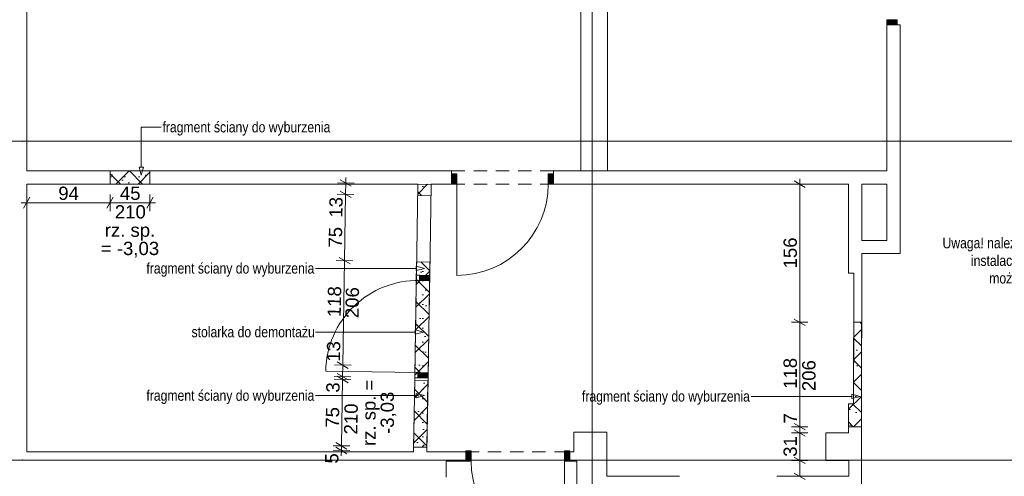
# Paper-space layout 'A-17 ROZBIÓRKI - PIĘTRO -1' of a CAD drawing. Header units: millimetres. Extents: x 0 to 594, y 0 to 350.
# Tile 1 of 7: x 56 to 167, y 74 to 126. Entities that reach past the tile are written whole.
import ezdxf
from ezdxf.xclip import XClip

# ---------------------------------------------------------------- set-up
doc = ezdxf.new("R2010")
doc.units = ezdxf.units.MM
doc.header["$MEASUREMENT"] = 0
doc.header["$XCLIPFRAME"] = 0
for name, pattern in [('ACAD_ISO03W100', [300, 120, -180]), ('DASHDOTX2', [1000, 500, -250, 0, -250]), ('Przer. długie kreski', [2.5, 1.5, -1])]:
    doc.linetypes.add(name, pattern=pattern)
for name, color, linetype, lineweight, true_color in [('A_opis_Nr_pióra__10', 7, 'Continuous', 13, 0x4b4b4b), ('A_opis_Nr_pióra__255', 7, 'Continuous', 15, 0x242424), ('A_opis_Nr_pióra__8', 7, 'Continuous', 13, 0x4c4c4c), ('A_osie_Nr_pióra__16', 7, 'Continuous', 5, 0x0f0f0f), ('A_rozbiórki_Nr_pióra__10', 7, 'Continuous', 13, 0x4b4b4b), ('A_ściany_Nr_pióra__10', 7, 'Continuous', 13, 0x4b4b4b), ('Okna Archicada_Nr_pióra__19', 7, 'Continuous', 5, 0x191919)]:
    doc.layers.add(name, color=color, linetype=linetype, lineweight=lineweight, true_color=true_color)
for name, color, linetype in [('A_podrys', 7, 'Continuous'), ('A_rozbiórki', 7, 'Continuous'), ('Drzwi Archicad', 7, 'Continuous')]:
    doc.layers.add(name, color=color, linetype=linetype)
for name, color, linetype, lineweight in [('A_wymiary_Nr_pióra__1', 7, 'Continuous', 20), ('A_wymiary_Nr_pióra__2', 8, 'Continuous', 13), ('A_ściany_Nr_pióra__1', 7, 'Continuous', 20), ('Drzwi Archicad_Nr_pióra__1', 7, 'Continuous', 20)]:
    doc.layers.add(name, color=color, linetype=linetype, lineweight=lineweight)
doc.styles.add('STYL_AUTOMATYCZNY_2', font='ARIALN.TTF')
doc.styles.add('STYL_AUTOMATYCZNY_4', font='arial.ttf')
pattern_1 = [(45, (-1588.841325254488, -369.1745078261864), (-1.257235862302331, 1.257235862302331), []), (135, (-1588.841325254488, -369.1745078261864), (1.257235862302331, 1.257235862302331), []), (90, (-1590.09856111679, -367.917271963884), (-1.600200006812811, 0), [0, -1.066800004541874, 0, -1.600200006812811]), (155, (-1588.841325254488, -366.6600361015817), (0.6762737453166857, 1.450273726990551), [0, -0.7823200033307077, 0, -1.351280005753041])]

# ---------------------------------------------------------------- blocks, each defined once
blk = doc.blocks.new('Rysunek_1_1', base_point=(-1588.841325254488, -369.1745078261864))
at = {"layer": 'A_rozbiórki', "linetype": 'Continuous', "lineweight": 0, "true_color": 0x4b4b4b}
h = blk.add_hatch(dxfattribs=at)
h.set_pattern_fill('facing_tile_0001', color=251, style=0, pattern_type=2)
h.set_pattern_definition(pattern_1)
h.paths.add_polyline_path([(66.03787403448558, 107.0603262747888), (70.53787403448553, 107.0603262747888), (70.53787403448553, 108.5603262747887), (66.03787403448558, 108.5603262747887)])
h = blk.add_hatch(dxfattribs=at)
h.set_pattern_fill('facing_tile_0001', color=251, style=0, pattern_type=2)
h.set_pattern_definition(pattern_1)
h.paths.add_polyline_path([(102.2803862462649, 107.0363193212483), (100.7805917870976, 107.0611503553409), (100.7594031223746, 105.7813550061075), (102.2591975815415, 105.756523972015)])
h = blk.add_hatch(dxfattribs=at)
h.set_pattern_fill('facing_tile_0001', color=251, style=0, pattern_type=2)
h.set_pattern_definition(pattern_1)
h.paths.add_polyline_path([(102.1351083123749, 98.26153211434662), (100.6353138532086, 98.28636314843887), (100.4183876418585, 85.18401998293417), (101.9181821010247, 85.159188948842)])
h = blk.add_hatch(dxfattribs=at)
h.set_pattern_fill('facing_tile_0001', color=251, style=0, pattern_type=2)
h.set_pattern_definition(pattern_1)
h.paths.add_polyline_path([(149.9278563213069, 82.26175910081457), (149.3778563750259, 82.26175910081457), (149.3778563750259, 79.66221268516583), (150.8278564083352, 79.66221268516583), (150.8571498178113, 91.4602839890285), (149.9571452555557, 91.4602839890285)])
h = blk.add_hatch(dxfattribs=at)
h.set_pattern_fill('facing_tile_0001', color=251, style=0, pattern_type=2)
h.set_pattern_definition(pattern_1)
h.paths.add_polyline_path([(101.9129579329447, 84.84364919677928), (100.4131634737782, 84.86848023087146), (100.2890083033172, 77.36950793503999), (101.7888027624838, 77.34467690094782)])
at = {"layer": 'Drzwi Archicad', "linetype": 'Continuous', "lineweight": 0, "true_color": 0xfdfdfd}
for points in [[(154.8556964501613, 125.0403262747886), (154.8556964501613, 125.6403262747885), (153.7056964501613, 125.6403262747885), (153.7056964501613, 125.0403262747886)], [(104.580783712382, 107.0603262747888), (105.1807837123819, 107.0603262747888), (105.1807837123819, 108.2103262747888), (104.580783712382, 108.2103262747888)], [(116.0807837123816, 108.2103262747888), (115.4807837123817, 108.2103262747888), (115.4807837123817, 107.0603262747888), (116.0807837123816, 107.0603262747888)], [(102.1102772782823, 96.76173765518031), (100.9604348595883, 96.78077478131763), (100.9505024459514, 96.1808569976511), (102.1003448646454, 96.16181987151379)], [(100.7683396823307, 85.17822607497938), (101.9181821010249, 85.15918894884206), (101.9281145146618, 85.75910673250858), (100.7782720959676, 85.7781438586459)], [(106.1807837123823, 76.92955886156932), (106.1807837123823, 75.77955886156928), (106.7807837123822, 75.77955886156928), (106.7807837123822, 76.92955886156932)], [(117.9307837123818, 75.77955886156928), (117.9307837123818, 76.92955886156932), (117.3307837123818, 76.92955886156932), (117.3307837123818, 75.77955886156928)]]:
    blk.add_hatch(color=7, dxfattribs=at).paths.add_polyline_path(points)
at = {"layer": 'A_opis_Nr_pióra__255', "color": 250, "linetype": 'Continuous', "lineweight": 15, "true_color": 0x242424}
for p, q in [((69.55861691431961, 108.9939448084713), (69.55861691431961, 113.4914551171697)), ((69.55861691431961, 113.4914551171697), (71.79923444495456, 113.4914551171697)), ((69.3086140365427, 108.9939448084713), (69.80861606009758, 108.9939448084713)), ((69.55861691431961, 108.060930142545), (69.3086140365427, 108.9939448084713)), ((69.55861691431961, 108.060930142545), (69.80861606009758, 108.9939448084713)), ((100.5854672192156, 97.29481105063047), (100.5854672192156, 97.7948093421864)), ((101.518478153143, 97.54481019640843), (100.5854672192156, 97.7948093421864)), ((91.47618025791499, 97.54481019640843), (89.23556272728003, 97.54481019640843)), ((100.5854672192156, 97.54481019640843), (91.47618025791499, 97.54481019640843)), ((101.518478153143, 97.54481019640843), (100.5854672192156, 97.29481105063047)), ((91.47618025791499, 90.36194004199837), (89.23556272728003, 90.36194004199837)), ((100.4579858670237, 90.36194004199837), (91.47618025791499, 90.36194004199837)), ((100.4579858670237, 90.11194089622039), (100.4579858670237, 90.61193918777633)), ((101.3910005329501, 90.36194004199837), (100.4579858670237, 90.61193918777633)), ((101.3910005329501, 90.36194004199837), (100.4579858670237, 90.11194089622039)), ((100.5854672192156, 82.92542831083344), (100.5854672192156, 83.42542660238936)), ((101.518478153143, 83.17542745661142), (100.5854672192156, 83.42542660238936)), ((91.47618025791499, 83.17542745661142), (89.23556272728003, 83.17542745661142)), ((100.5854672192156, 83.17542745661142), (91.47618025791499, 83.17542745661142)), ((101.518478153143, 83.17542745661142), (100.5854672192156, 82.92542831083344)), ((140.6326373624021, 83.0877516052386), (138.3920198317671, 83.0877516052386)), ((149.7419205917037, 83.0877516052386), (140.6326373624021, 83.0877516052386)), ((149.7419205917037, 82.83775245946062), (149.7419205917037, 83.33775075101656)), ((150.67493525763, 83.0877516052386), (149.7419205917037, 83.33775075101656)), ((150.67493525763, 83.0877516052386), (149.7419205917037, 82.83775245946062))]:
    blk.add_line(p, q, dxfattribs=at)
at = {"layer": 'A_osie_Nr_pióra__16', "color": 250, "linetype": 'DASHDOTX2', "lineweight": 5, "true_color": 0x0f0f0f}
for p, q in [((120.4557828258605, 141.7203451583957), (120.4557828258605, 9.900327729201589)), ((56.15111788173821, 111.9003262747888), (35.90003558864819, 111.9003248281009)), ((280.3500058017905, 111.900329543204), (56.15111489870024, 111.900329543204)), ((56.15111489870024, 111.900329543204), (56.15111788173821, 111.9003262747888)), ((56.15111788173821, 75.90032627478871), (35.90003558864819, 75.90032468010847)), ((56.1511162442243, 75.90032375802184), (56.15111788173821, 75.90032627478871)), ((280.3500077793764, 75.90032375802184), (56.1511162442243, 75.90032375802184))]:
    blk.add_line(p, q, dxfattribs=at)
for p in [(56.15111788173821, 111.9003262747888), (56.15111788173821, 75.90032627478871)]:
    blk.add_point(p, dxfattribs=at)
at = {"layer": 'A_rozbiórki_Nr_pióra__10', "color": 251, "linetype": 'ACAD_ISO03W100', "lineweight": 13, "true_color": 0x4b4b4b, "flags": 128}
for points in [[(66.03787403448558, 107.0603262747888), (70.53787403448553, 107.0603262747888), (70.53787403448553, 108.5603262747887), (66.03787403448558, 108.5603262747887)], [(102.2803862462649, 107.0363193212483), (100.7805917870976, 107.0611503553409), (100.7594031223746, 105.7813550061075), (102.2591975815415, 105.756523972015)], [(102.1351083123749, 98.26153211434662), (101.9181821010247, 85.159188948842), (100.4183876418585, 85.18401998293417), (100.6353138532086, 98.28636314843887)], [(149.9278563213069, 82.26175910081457), (149.3778563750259, 82.26175910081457), (149.3778563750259, 79.66221268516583), (150.8278564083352, 79.66221268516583), (150.8571498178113, 91.4602839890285), (149.9571452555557, 91.4602839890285)], [(101.9129579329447, 84.84364919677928), (100.4131634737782, 84.86848023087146), (100.2890083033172, 77.36950793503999), (101.7888027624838, 77.34467690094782)]]:
    blk.add_lwpolyline(points, close=True, dxfattribs=at)
at = {"layer": 'A_wymiary_Nr_pióra__1', "color": 7, "linetype": 'Continuous', "lineweight": 20}
for p, q in [((93.25852697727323, 106.8239702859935), (92.02064158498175, 107.5662499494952)), ((144.4873668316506, 106.6994819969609), (143.2373673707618, 107.4211684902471)), ((56.99162919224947, 105.58701789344), (56.26993896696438, 104.3370147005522)), ((66.39871847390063, 105.58701789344), (65.6770319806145, 104.3370147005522)), ((70.1770315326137, 104.3370147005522), (70.89871802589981, 105.58701789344)), ((91.99946995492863, 106.2872789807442), (93.23735161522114, 105.5449993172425)), ((91.87537725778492, 98.79228682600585), (93.1132626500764, 98.05000716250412)), ((143.2373673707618, 91.82112924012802), (144.4873668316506, 91.09943901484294)), ((91.68004070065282, 86.99390428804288), (92.91792236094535, 86.25162462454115)), ((91.65845108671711, 85.68994385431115), (92.8963364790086, 84.94766419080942)), ((92.89111168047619, 84.6321236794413), (91.65323002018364, 85.374407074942)), ((143.2373673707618, 80.02305645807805), (144.4873668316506, 79.30136996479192)), ((143.2373673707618, 79.3211682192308), (144.4873668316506, 78.59948172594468)), ((91.52907387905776, 77.87543287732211), (92.76695553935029, 77.13315321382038)), ((91.52054626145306, 77.36031625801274), (92.75842792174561, 76.61803286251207)), ((143.2373673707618, 76.22116836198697), (144.4873668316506, 75.49948186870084)), ((143.2373673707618, 74.42116928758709), (144.4873668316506, 73.69948279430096))]:
    blk.add_line(p, q, dxfattribs=at)
at = {"layer": 'A_wymiary_Nr_pióra__2', "color": 8, "linetype": 'Continuous', "lineweight": 13}
for p, q in [((92.63958614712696, 107.1951101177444), (92.64970359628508, 107.8062771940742)), ((93.57695605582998, 107.1795924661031), (91.702212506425, 107.2106315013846)), ((92.61841078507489, 105.9161391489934), (92.63958614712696, 107.1951101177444)), ((144.799865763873, 107.060325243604), (142.9248647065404, 107.060325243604)), ((143.8623652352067, 107.060325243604), (143.8623652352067, 107.6715744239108)), ((143.8623652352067, 91.46028226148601), (143.8623652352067, 107.060325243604)), ((56.63078221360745, 104.0245157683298), (56.63078221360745, 105.8995168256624)), ((66.03787522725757, 104.0245157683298), (66.03787522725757, 105.8995168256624)), ((70.53787477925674, 104.0245157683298), (70.53787477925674, 105.8995168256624)), ((93.5557806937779, 105.9006214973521), (91.68103714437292, 105.9316605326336)), ((92.49432181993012, 98.42114699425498), (92.61841078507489, 105.9161391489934)), ((56.01953303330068, 104.9620162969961), (56.63078221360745, 104.9620162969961)), ((56.63078221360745, 104.9620162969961), (66.03787522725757, 104.9620162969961)), ((66.03787522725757, 104.9620162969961), (70.53787477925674, 104.9620162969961)), ((70.53787477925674, 104.9620162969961), (71.14912395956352, 104.9620162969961)), ((93.43169172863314, 98.40562934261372), (91.55694817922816, 98.43666837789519)), ((92.29898153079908, 86.62276445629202), (92.49432181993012, 98.42114699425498)), ((144.799865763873, 91.46028226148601), (142.9248647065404, 91.46028226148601)), ((143.8623652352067, 79.66221321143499), (143.8623652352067, 91.46028226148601)), ((93.23635517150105, 86.60724680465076), (91.36161162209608, 86.63828583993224)), ((92.27739564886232, 85.3188040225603), (92.29898153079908, 86.62276445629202)), ((93.20954075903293, 84.98774585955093), (91.33479720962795, 85.0187848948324)), ((93.21476555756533, 85.30328637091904), (91.34002200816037, 85.3343254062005)), ((92.14801470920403, 77.50429304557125), (92.27217085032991, 85.00326351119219)), ((92.27217085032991, 85.00326351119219), (92.27739564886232, 85.3188040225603)), ((144.799865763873, 79.66221321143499), (142.9248647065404, 79.66221321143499)), ((144.799865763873, 78.96032497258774), (142.9248647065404, 78.96032497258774)), ((143.8623652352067, 78.96032497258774), (143.8623652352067, 79.66221321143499)), ((143.8623652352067, 75.86032511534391), (143.8623652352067, 78.96032497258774)), ((93.07685700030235, 76.97365504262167), (91.20211345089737, 77.00469407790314)), ((93.08538461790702, 77.48877166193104), (91.210644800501, 77.5198106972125)), ((92.12936591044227, 76.37800934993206), (92.13948709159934, 76.98917642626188)), ((92.13948709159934, 76.98917642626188), (92.14801470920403, 77.50429304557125)), ((144.799865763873, 75.86032511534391), (142.9248647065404, 75.86032511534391)), ((143.8623652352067, 74.06032604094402), (143.8623652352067, 75.86032511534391))]:
    blk.add_line(p, q, dxfattribs=at)
at = {"layer": 'A_ściany_Nr_pióra__1', "color": 7, "linetype": 'Continuous', "lineweight": 20}
for p, q in [((153.7056953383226, 125.0403274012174), (153.7056953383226, 124.5703269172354)), ((153.7056953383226, 125.0403274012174), (154.8556958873, 125.0403274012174)), ((154.8556958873, 125.0403274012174), (155.2056976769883, 125.0403274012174)), ((155.2056976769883, 125.0403274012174), (155.2056976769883, 124.6703258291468)), ((104.5807848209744, 108.5603275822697), (104.2107832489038, 108.5603275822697)), ((104.5807848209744, 108.2103257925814), (104.5807848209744, 108.5603275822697)), ((104.5807848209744, 107.060325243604), (104.5807848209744, 108.2103257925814)), ((116.0807828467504, 108.5603275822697), (116.4507844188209, 108.5603275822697)), ((116.0807828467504, 108.2103257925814), (116.0807828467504, 108.5603275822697)), ((116.0807828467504, 107.060325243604), (116.0807828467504, 108.2103257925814)), ((104.5807848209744, 107.060325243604), (104.1107843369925, 107.060325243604)), ((116.0807828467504, 107.060325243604), (116.5507833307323, 107.060325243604)), ((100.610482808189, 96.78656877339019), (100.6166070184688, 97.15651809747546)), ((100.9604360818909, 96.78077297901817), (100.610482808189, 96.78656877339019)), ((102.1102761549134, 96.76173605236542), (100.9604360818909, 96.78077297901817)), ((102.1102761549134, 96.76173605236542), (102.1180573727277, 97.23167309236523)), ((100.4183893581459, 85.1840191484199), (100.4122614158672, 84.81406982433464)), ((100.7683388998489, 85.17822708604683), (100.4183893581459, 85.1840191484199)), ((101.9181827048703, 85.15919015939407), (100.7683388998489, 85.17822708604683)), ((101.9181827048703, 85.15919015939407), (101.910401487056, 84.68925311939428)), ((106.1807823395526, 76.82955883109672), (105.8107844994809, 76.82955883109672)), ((106.1807823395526, 75.77955719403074), (106.1807823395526, 76.82955883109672)), ((117.9307832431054, 76.82955883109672), (118.300784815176, 76.82955883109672)), ((117.9307832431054, 75.77955719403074), (117.9307832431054, 76.82955883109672)), ((106.1807823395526, 75.77955719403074), (105.7107818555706, 75.77955719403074)), ((117.9307832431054, 75.77955719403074), (118.4007837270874, 75.77955719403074))]:
    blk.add_line(p, q, dxfattribs=at)
at = {"layer": 'A_ściany_Nr_pióra__1', "color": 7, "linetype": 'Continuous', "lineweight": 20, "flags": 128}
for points in [[(119.1557837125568, 163.4503262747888), (119.1557837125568, 108.5603262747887)], [(122.1557837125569, 108.5603262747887), (122.1557837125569, 163.4503262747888)], [(56.63078371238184, 108.5603262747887), (56.63078371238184, 149.5503265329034)], [(153.7056964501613, 125.0403258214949), (153.7056964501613, 108.5603262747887)], [(155.2056964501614, 99.21032627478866), (155.2056964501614, 125.0403266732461)], [(66.03787422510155, 108.5603262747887), (56.63078371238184, 108.5603262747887)], [(104.5807843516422, 108.5603262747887), (70.53787338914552, 108.5603262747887)], [(151.7807837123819, 108.5603262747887), (116.0807841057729, 108.5603262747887)], [(119.1557837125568, 108.5603262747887), (122.1557837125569, 108.5603262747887)], [(153.7056964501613, 108.5603262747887), (151.7807837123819, 108.5603262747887)], [(56.63078371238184, 76.82955886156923), (56.63078371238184, 107.0603262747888)], [(56.63078371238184, 107.0603262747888), (66.03787422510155, 107.0603262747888)], [(70.53787338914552, 107.0603262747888), (100.7805781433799, 107.0603262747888)], [(100.7805781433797, 107.0603262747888), (100.6104828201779, 96.78656875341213)], [(102.1102772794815, 96.76173772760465), (102.280783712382, 107.0603262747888)], [(102.280783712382, 107.0603262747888), (104.5807843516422, 107.0603262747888)], [(116.0807841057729, 107.0603262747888), (149.3748216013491, 107.0603262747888)], [(149.3748216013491, 107.0603262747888), (149.3748216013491, 97.01271432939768)], [(150.8748216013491, 100.7103262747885), (150.8748216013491, 107.0603262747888)], [(150.8748216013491, 107.0603262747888), (151.7807837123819, 107.0603262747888)], [(151.7807837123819, 107.0603262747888), (153.7056964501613, 107.0603262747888)], [(153.7056964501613, 107.0603262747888), (153.7056964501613, 100.7103262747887)], [(153.7056964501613, 100.7103262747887), (150.8748216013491, 100.7103262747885)], [(150.8748216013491, 97.01032627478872), (150.8748216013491, 99.2103262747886)], [(150.8748216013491, 99.2103262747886), (155.2056964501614, 99.21032627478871)], [(149.3748216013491, 97.01271432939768), (149.9748216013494, 97.01175910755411)], [(149.9748216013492, 97.01175910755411), (149.9278564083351, 82.26175910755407)], [(150.8278564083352, 82.26032627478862), (150.8748216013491, 97.01032627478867)], [(100.4183876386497, 85.1840197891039), (100.2800687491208, 76.82955886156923)], [(101.7802743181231, 76.82955886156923), (101.9181820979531, 85.15918876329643)], [(149.9278564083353, 82.26175910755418), (149.377856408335, 82.26263472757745)], [(149.377856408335, 82.26263472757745), (149.377856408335, 78.96032627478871)], [(150.8278564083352, 78.96032627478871), (150.8278564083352, 82.26032627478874)], [(122.080783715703, 79.06032627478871), (118.3807837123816, 79.06032627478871)], [(118.3807837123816, 79.06032627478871), (118.3807837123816, 76.82955886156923)], [(122.080783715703, 74.06032624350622), (122.080783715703, 79.06032627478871)], [(149.377856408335, 78.96032627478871), (146.7978564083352, 78.96032627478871)], [(146.7978564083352, 78.96032627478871), (146.7978564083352, 75.86032627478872)], [(150.8278564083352, 75.86032627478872), (150.8278564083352, 78.96032627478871)], [(100.2800687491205, 76.82955886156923), (56.63078371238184, 76.82955886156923)], [(103.9807837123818, 76.82955886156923), (101.7802743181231, 76.82955886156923)], [(106.1807836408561, 76.82955886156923), (103.9807837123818, 76.82955886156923)], [(118.3807837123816, 76.82955886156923), (117.9307837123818, 76.82955886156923)], [(103.9807837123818, 75.77955886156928), (106.1807836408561, 75.77955886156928)], [(103.9807837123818, 73.97955886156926), (103.9807837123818, 75.77955886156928)], [(117.9307837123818, 75.77955886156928), (118.3807837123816, 75.77955886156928)], [(118.3807837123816, 75.7795589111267), (118.7307836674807, 75.7795589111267)], [(118.7307836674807, 75.7795589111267), (118.7307836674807, 72.77615750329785)], [(146.7978564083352, 75.86032627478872), (149.3978564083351, 75.86032627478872)], [(149.3978564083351, 75.86032627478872), (149.3978564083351, 74.06032627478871)], [(150.8278564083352, 71.5603262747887), (150.8278564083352, 75.86032627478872)], [(125.1705770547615, 74.06032624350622), (122.080783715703, 74.06032624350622)], [(130.2807835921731, 74.06032627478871), (125.1705770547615, 74.06032627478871)], [(149.3978564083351, 74.06032627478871), (141.2807838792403, 74.06032627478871)]]:
    blk.add_lwpolyline(points, dxfattribs=at)
at = {"layer": 'A_ściany_Nr_pióra__10', "color": 251, "linetype": 'Przer. długie kreski', "lineweight": 13, "true_color": 0x4b4b4b}
for p, q in [((116.0807828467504, 108.5603275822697), (104.5807848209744, 108.5603275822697)), ((116.0807828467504, 107.060325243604), (104.5807848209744, 107.060325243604)), ((100.4183893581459, 85.1840191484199), (100.610482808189, 96.78656877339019)), ((101.9181827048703, 85.15919015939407), (102.1102761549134, 96.76173605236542)), ((106.1807823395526, 76.82955883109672), (117.9307832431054, 76.82955883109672))]:
    blk.add_line(p, q, dxfattribs=at)
at = {"layer": 'Drzwi Archicad_Nr_pióra__1', "color": 7, "linetype": 'Continuous', "lineweight": 20}
for p, q in [((154.8556958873, 125.6403246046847), (153.7056953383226, 125.6403246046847)), ((153.7056953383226, 125.6403246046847), (153.7056953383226, 125.0403274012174)), ((154.8556958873, 125.0403274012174), (154.8556958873, 125.6403246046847)), ((153.7056953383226, 125.0403274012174), (154.8556958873, 125.0403274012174)), ((153.7056953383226, 125.0403274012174), (154.8556958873, 125.0403274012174)), ((153.7056953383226, 125.0403274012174), (154.8556958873, 125.0403274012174)), ((153.7056953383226, 125.0403274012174), (153.7056953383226, 124.5703269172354)), ((153.7056953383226, 125.0403274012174), (153.7056953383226, 124.5703269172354)), ((154.8556958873, 125.0403274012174), (155.2056976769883, 125.0403274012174)), ((154.8556958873, 125.0403274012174), (155.2056976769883, 125.0403274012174)), ((155.2056976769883, 125.0403274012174), (155.2056976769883, 124.6703258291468)), ((155.2056976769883, 125.0403274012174), (155.2056976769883, 124.6703258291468)), ((104.5807848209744, 108.5603275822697), (104.2107832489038, 108.5603275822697)), ((104.5807848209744, 108.5603275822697), (104.2107832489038, 108.5603275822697)), ((104.5807848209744, 108.2103257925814), (104.5807848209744, 108.5603275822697)), ((104.5807848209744, 108.2103257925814), (104.5807848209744, 108.5603275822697)), ((105.1807820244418, 108.2103257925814), (104.5807848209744, 108.2103257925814)), ((104.5807848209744, 108.2103257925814), (104.5807848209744, 107.060325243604)), ((104.5807848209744, 107.060325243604), (104.5807848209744, 108.2103257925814)), ((104.5807848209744, 107.060325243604), (104.5807848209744, 108.2103257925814)), ((105.1807820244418, 107.060325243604), (105.1807820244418, 108.2103257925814)), ((116.0807828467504, 108.2103257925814), (115.4807819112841, 108.2103257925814)), ((115.4807819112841, 108.2103257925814), (115.4807819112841, 107.060325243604)), ((116.0807828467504, 108.2103257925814), (116.0807828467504, 108.5603275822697)), ((116.0807828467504, 108.2103257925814), (116.0807828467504, 108.5603275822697)), ((116.0807828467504, 108.5603275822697), (116.4507844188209, 108.5603275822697)), ((116.0807828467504, 108.5603275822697), (116.4507844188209, 108.5603275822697)), ((116.0807828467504, 107.060325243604), (116.0807828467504, 108.2103257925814)), ((116.0807828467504, 107.060325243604), (116.0807828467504, 108.2103257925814)), ((116.0807828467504, 107.060325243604), (116.0807828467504, 108.2103257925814)), ((104.5807848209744, 107.060325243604), (104.1107843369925, 107.060325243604)), ((104.5807848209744, 107.060325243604), (104.1107843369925, 107.060325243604)), ((104.5807848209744, 107.060325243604), (105.1807820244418, 107.060325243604)), ((105.1807820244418, 107.060325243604), (105.1807820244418, 96.76032535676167)), ((115.4807819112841, 107.060325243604), (116.0807828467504, 107.060325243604)), ((116.0807828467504, 107.060325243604), (116.5507833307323, 107.060325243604)), ((116.0807828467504, 107.060325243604), (116.5507833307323, 107.060325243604)), ((100.610482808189, 96.78656877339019), (100.6166070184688, 97.15651809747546)), ((100.610482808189, 96.78656877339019), (100.6166070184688, 97.15651809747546)), ((100.9604360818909, 96.78077297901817), (100.610482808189, 96.78656877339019)), ((100.9604360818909, 96.78077297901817), (100.610482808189, 96.78656877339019)), ((100.9505015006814, 96.18085787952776), (100.9604360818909, 96.78077297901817)), ((100.9604360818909, 96.78077297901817), (102.1102761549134, 96.76173605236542)), ((102.1102761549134, 96.76173605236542), (100.9604360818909, 96.78077297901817)), ((102.1102761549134, 96.76173605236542), (100.9604360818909, 96.78077297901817)), ((102.1102761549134, 96.76173605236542), (102.1003453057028, 96.16182095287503)), ((102.1102761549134, 96.76173605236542), (102.1180573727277, 97.23167309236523)), ((102.1102761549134, 96.76173605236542), (102.1180573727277, 97.23167309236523)), ((102.1003453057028, 96.16182095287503), (100.9505015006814, 96.18085787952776)), ((100.7782734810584, 85.7781421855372), (90.37555778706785, 85.9503739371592)), ((100.7683388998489, 85.17822708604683), (100.7782734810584, 85.7781421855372)), ((100.7782734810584, 85.7781421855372), (101.9281135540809, 85.75910525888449)), ((101.9281135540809, 85.75910525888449), (101.9181827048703, 85.15919015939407)), ((100.4183893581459, 85.1840191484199), (100.4122614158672, 84.81406982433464)), ((100.4183893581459, 85.1840191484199), (100.4122614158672, 84.81406982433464)), ((100.7683388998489, 85.17822708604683), (100.4183893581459, 85.1840191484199)), ((100.7683388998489, 85.17822708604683), (100.4183893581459, 85.1840191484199)), ((101.9181827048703, 85.15919015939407), (100.7683388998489, 85.17822708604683)), ((101.9181827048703, 85.15919015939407), (100.7683388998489, 85.17822708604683)), ((101.9181827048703, 85.15919015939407), (100.7683388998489, 85.17822708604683)), ((101.9181827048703, 85.15919015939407), (101.910401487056, 84.68925311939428)), ((101.9181827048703, 85.15919015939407), (101.910401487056, 84.68925311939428)), ((106.1807823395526, 76.82955883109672), (105.8107844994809, 76.82955883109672)), ((106.1807823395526, 76.82955883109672), (105.8107844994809, 76.82955883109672)), ((106.1807823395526, 76.92955774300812), (106.7807832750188, 76.92955774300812)), ((106.1807823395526, 75.77955719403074), (106.1807823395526, 76.92955774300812)), ((106.1807823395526, 75.77955719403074), (106.1807823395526, 76.82955883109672)), ((106.1807823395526, 75.77955719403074), (106.1807823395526, 76.82955883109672)), ((106.7807832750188, 76.92955774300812), (106.7807832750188, 75.77955719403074)), ((117.3307823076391, 75.77955719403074), (117.3307823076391, 76.92955774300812)), ((117.3307823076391, 76.92955774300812), (117.9307832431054, 76.92955774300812)), ((117.9307832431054, 76.92955774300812), (117.9307832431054, 75.77955719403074)), ((117.9307832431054, 75.77955719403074), (117.9307832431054, 76.82955883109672)), ((117.9307832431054, 75.77955719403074), (117.9307832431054, 76.82955883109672)), ((117.9307832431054, 76.82955883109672), (118.300784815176, 76.82955883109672)), ((117.9307832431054, 76.82955883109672), (118.300784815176, 76.82955883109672)), ((106.1807823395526, 75.77955719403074), (105.7107818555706, 75.77955719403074)), ((106.1807823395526, 75.77955719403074), (105.7107818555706, 75.77955719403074)), ((106.7807832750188, 75.77955719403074), (106.1807823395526, 75.77955719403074)), ((117.9307832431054, 75.77955719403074), (117.3307823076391, 75.77955719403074)), ((117.3307823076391, 75.77955719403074), (117.3307823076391, 65.22955816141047)), ((117.9307832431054, 75.77955719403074), (118.4007837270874, 75.77955719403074)), ((117.9307832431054, 75.77955719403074), (118.4007837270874, 75.77955719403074))]:
    blk.add_line(p, q, dxfattribs=at)
for centre, radius, start, end in [((105.1807837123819, 107.0603262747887), 10.29999999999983, 270, 0), ((100.7782720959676, 85.7781438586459), 10.40413878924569, 89.05148103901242, 179.0514810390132), ((117.3307837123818, 75.77955886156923), 10.54999999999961, 180, 270)]:
    blk.add_arc(centre, radius, start, end, dxfattribs=at)
at = {"layer": 'Okna Archicada_Nr_pióra__19', "color": 250, "linetype": 'Continuous', "lineweight": 5, "true_color": 0x191919}
for p, q in [((66.03787522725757, 107.2603267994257), (66.03787522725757, 108.5603275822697)), ((70.53787477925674, 108.5603275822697), (66.03787522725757, 108.5603275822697)), ((66.03787522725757, 107.2603267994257), (66.03787522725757, 108.5603275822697)), ((70.53787477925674, 108.5603275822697), (66.03787522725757, 108.5603275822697)), ((70.53787477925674, 107.2603267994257), (70.53787477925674, 108.5603275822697)), ((70.53787477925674, 107.2603267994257), (70.53787477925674, 108.5603275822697)), ((66.03787522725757, 107.2603267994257), (66.03787522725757, 107.060325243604)), ((66.03787522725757, 107.2603267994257), (66.03787522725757, 107.060325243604)), ((70.53787477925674, 107.060325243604), (66.03787522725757, 107.060325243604)), ((70.53787477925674, 107.060325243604), (66.03787522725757, 107.060325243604)), ((70.53787477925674, 107.2603267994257), (70.53787477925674, 107.060325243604)), ((70.53787477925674, 107.2603267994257), (70.53787477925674, 107.060325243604))]:
    blk.add_line(p, q, dxfattribs=at)
at = {"layer": 'A_opis_Nr_pióra__10', "color": 251, "linetype": 'Continuous', "lineweight": 13, "true_color": 0x4b4b4b, "insert": (183.5885364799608, 98.24980223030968), "char_height": 1.200000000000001, "width": 23.96305295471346, "attachment_point": 6, "line_spacing_factor": 0.992370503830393, "style": 'STYL_AUTOMATYCZNY_2'}
blk.add_mtext('\\A1;{\\pqr;\\fArial Narrow|b0|i0|c238|p0;\\W1.000000;Uwaga! należy uwzględnić przełożenie instalacji w tym obszarze, tak aby możliwe było wykonanie drzwi}', dxfattribs=at)
at = {"layer": 'A_opis_Nr_pióra__8', "color": 251, "linetype": 'Continuous', "lineweight": 13, "true_color": 0x4c4c4c, "char_height": 1.2, "style": 'STYL_AUTOMATYCZNY_2'}
for s, insert, attachment_point in [('\\A1;{\\pqr;\\fArial Narrow|b0|i0|c238|p0;\\W1.000000;fragment ściany do wyburzenia}', (90.89763261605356, 113.3298805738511), 6), ('\\A1;{\\pql;\\fArial Narrow|b0|i0|c238|p0;\\W1.000000;fragment ściany do wyburzenia}', (70.13716383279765, 97.38323325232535), 4), ('\\A1;{\\pql;\\fArial Narrow|b0|i0|c238|p0;\\W1.000000;stolarka do demontażu}', (75.23076383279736, 90.35836002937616), 4), ('\\A1;{\\pql;\\fArial Narrow|b0|i0|c238|p0;\\W1.000000;fragment ściany do wyburzenia}', (70.13716383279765, 83.01385233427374), 4), ('\\A1;{\\pql;\\fArial Narrow|b0|i0|c238|p0;\\W1.000000;fragment ściany do wyburzenia}', (119.2936203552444, 82.92617550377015), 4)]:
    blk.add_mtext(s, dxfattribs=dict(at, insert=insert, attachment_point=attachment_point))
at = {"layer": 'A_wymiary_Nr_pióra__1', "color": 7, "linetype": 'Continuous', "lineweight": 20, "char_height": 1.5, "attachment_point": 7, "style": 'STYL_AUTOMATYCZNY_4'}
for s, insert, width in [('\\A1;{\\pql;\\fArial|b0|i0|c238|p0;\\W1.000000;94}', (60.19024138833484, 105.2620163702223), 2.288175), ('\\A1;{\\pql;\\fArial|b0|i0|c238|p0;\\W1.000000;45}', (67.14378654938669, 105.2620163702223), 2.288175), ('\\A1;{\\pql;\\fArial|b0|i0|c238|p0;\\W1.000000;210}', (66.57174650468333, 103.1620162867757), 3.432255)]:
    blk.add_mtext(s, dxfattribs=dict(at, insert=insert, width=width))
for s, insert, width, rotation in [('\\A1;{\\pql;\\fArial|b0|i0|c238|p0;\\W1.000000;13}', (92.27459178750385, 103.2720438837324), 2.288175, 89.0514810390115), ('\\A1;{\\pql;\\fArial|b0|i0|c238|p0;\\W1.000000;75}', (92.2185272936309, 99.88574845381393), 2.288175, 89.0514810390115), ('\\A1;{\\pql;\\fArial|b0|i0|c238|p0;\\W1.000000;156}', (143.5623662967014, 97.54417760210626), 3.432255, 90), ('\\A1;{\\pql;\\fArial|b0|i0|c238|p0;\\W1.000000;118}', (92.08848651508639, 92.03128542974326), 3.279585, 89.0514810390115), ('\\A1;{\\pql;\\fArial|b0|i0|c238|p0;\\W1.000000;13}', (92.00500383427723, 86.98893150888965), 2.288175, 89.0514810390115), ('\\A1;{\\pql;\\fArial|b0|i0|c238|p0;\\W1.000000;118}', (143.5623662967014, 83.93875065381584), 3.279585, 90), ('\\A1;{\\pql;\\fArial|b0|i0|c238|p0;\\W1.000000;3}', (91.94729141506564, 83.5031013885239), 1.144086, 89.0514810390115), ('\\A1;{\\pql;\\fArial|b0|i0|c238|p0;\\W1.000000;75}', (91.8817243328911, 79.54284962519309), 2.288175, 89.0514810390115), ('\\A1;{\\pql;\\fArial|b0|i0|c238|p0;\\W1.000000;7}', (143.5623662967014, 80.02346270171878), 1.144086, 90), ('\\A1;{\\pql;\\fArial|b0|i0|c238|p0;\\W1.000000;31}', (143.5623662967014, 76.26623878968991), 2.288175, 90), ('\\A1;{\\pql;\\fArial|b0|i0|c238|p0;\\W1.000000;5}', (91.81460780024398, 75.48901105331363), 1.144086, 89.0514810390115)]:
    blk.add_mtext(s, dxfattribs=dict(at, insert=insert, width=width, rotation=rotation))
at = {"layer": 'A_wymiary_Nr_pióra__1', "color": 7, "linetype": 'Continuous', "lineweight": 20, "insert": (68.28228371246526, 102.6151874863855), "char_height": 1.5, "width": 7.340065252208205, "attachment_point": 2, "line_spacing_factor": 0.8251827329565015, "style": 'STYL_AUTOMATYCZNY_4'}
blk.add_mtext('\\A1;{\\pqc;\\fArial|b0|i0|c238|p0;\\W1.000000;rz. sp. = -3,03}', dxfattribs=at)
at = {"layer": 'A_wymiary_Nr_pióra__1', "color": 7, "linetype": 'Continuous', "lineweight": 20, "char_height": 1.5, "attachment_point": 2, "style": 'STYL_AUTOMATYCZNY_4'}
for s, insert, rotation in [('\\A1;{\\pqc;\\fArial|b0|i0|c238|p0;\\W1.000000;206}', (92.61162401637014, 93.69131537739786), 89.0514810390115), ('\\A1;{\\pqc;\\fArial|b0|i0|c238|p0;\\W1.000000;206}', (144.1475221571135, 85.43572765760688), 90), ('\\A1;{\\pqc;\\fArial|b0|i0|c238|p0;\\W1.000000;210}', (92.46764653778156, 80.55320669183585), 89.0514810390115)]:
    blk.add_mtext(s, dxfattribs=dict(at, insert=insert, rotation=rotation))
at = {"layer": 'A_wymiary_Nr_pióra__1', "color": 7, "linetype": 'Continuous', "lineweight": 20, "insert": (94.50727848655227, 81.23209013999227), "char_height": 1.5, "width": 8.80506255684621, "attachment_point": 2, "rotation": 90, "line_spacing_factor": 0.8251827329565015, "style": 'STYL_AUTOMATYCZNY_4'}
blk.add_mtext('\\A1;{\\pqc;\\fArial|b0|i0|c238|p0;\\W1.000000;rz. sp. = -3,03}', dxfattribs=at)

psp = doc.layouts.new('A-17 ROZBIÓRKI - PIĘTRO -1')

# ---------------------------------------------------------------- block references
at = {"layer": 'A_podrys', "color": 37, "linetype": 'Continuous', "lineweight": 5, "true_color": 0x656532}
ref = psp.add_blockref('Rysunek_1_1', (-1588.841325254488, -369.1745078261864), dxfattribs=at)
XClip(ref).set_block_clipping_path([(29.90003742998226, 9.900326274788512), (280.3500086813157, 218.7103262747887)])

doc.saveas('drawing.dxf')
